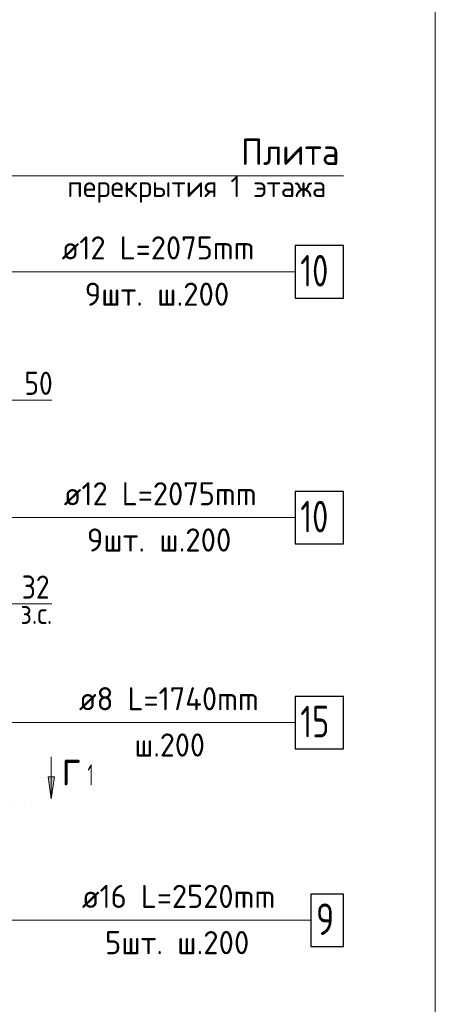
# Model space of a CAD drawing. Header units: millimetres. Extents: x 0 to 59400, y 0 to 42000.
# Tile 11 of 29: x 20612 to 24569, y 27635 to 37001. Entities that reach past the tile are written whole.
import ezdxf

# ---------------------------------------------------------------- set-up
doc = ezdxf.new("R2010")
doc.units = ezdxf.units.MM
doc.linetypes.add('______9', pattern=[100, 0, -100])
for name, color, linetype, lineweight in [('S1 ДОП Продольная арматура', 52, 'Continuous', 25), ('S2 ДОП Продольная арматура', 52, 'Continuous', 25), ('Standard', 7, 'Continuous', 25), ('Позиционная метка диаметр_ шаг', 7, 'Continuous', 13), ('Позиционная метка линия выноска', 7, 'Continuous', 13), ('Размерная выноска', 7, 'Continuous', 13), ('Стена фоновая арматура У1', 52, 'Continuous', 25), ('Узлы символ', 7, 'Continuous', 25)]:
    doc.layers.add(name, color=color, linetype=linetype, lineweight=lineweight)
doc.styles.add('ISOCPEUR', font='txt')

msp = doc.modelspace()

# ---------------------------------------------------------------- hatches: boundary and pattern name
at = {"layer": 'Узлы символ', "linetype": 'Continuous', "lineweight": 13, "transparency": 33554687}
msp.add_hatch(color=7, dxfattribs=at).paths.add_polyline_path([(20942.5, 29798.3), (20912.5, 29588.3), (20882.6, 29798.3)], flags=16)

# ---------------------------------------------------------------- linework, layer by layer
at = {"layer": 'S1 ДОП Продольная арматура', "color": 7, "linetype": 'Continuous', "lineweight": 25, "transparency": 33554687}
msp.add_lwpolyline([(23383.3, 28184), (23693.3, 28184), (23693.3, 28684), (23383.3, 28684), (23383.3, 28184)], dxfattribs=at)
at = {"layer": 'S2 ДОП Продольная арматура', "color": 7, "linetype": 'Continuous', "lineweight": 25, "transparency": 33554687}
for points in [[(23233.3, 34352.6), (23693.3, 34352.6), (23693.3, 34852.6), (23233.3, 34852.6), (23233.3, 34352.6)], [(23233.3, 32014.1), (23693.3, 32014.1), (23693.3, 32514.1), (23233.3, 32514.1), (23233.3, 32014.1)]]:
    msp.add_lwpolyline(points, dxfattribs=at)
at = {"layer": 'Standard', "color": 254, "linetype": 'Continuous', "lineweight": 13, "true_color": 0xc4c4ff, "transparency": 33554687}
msp.add_lwpolyline([(15017.4, 15895.8), (24568.7, 15895.8), (24568.7, 38726.1), (15017.4, 38726.1), (15017.4, 15895.8)], dxfattribs=at)
at = {"layer": 'Позиционная метка линия выноска', "color": 7, "linetype": 'Continuous', "lineweight": 13, "transparency": 33554687}
msp.add_line((23383.3, 28434), (20268.7, 28434), dxfattribs=at)
for points in [[(18777.1, 36195.8), (18777.1, 35514.1), (23693.3, 35514.1)], [(23233.3, 34602.6), (19893.1, 34602.6), (19893.1, 33970.8)], [(23233.3, 32264.1), (19893.1, 32264.1), (19893.1, 32895.8)], [(23233.3, 30314.1), (20087.9, 30314.1), (20087.9, 30845.8)], [(22706, 30314.1), (19687.9, 30314.1), (19687.9, 30795.8)]]:
    msp.add_lwpolyline(points, dxfattribs=at)
at = {"layer": 'Размерная выноска', "color": 7, "linetype": 'Continuous', "lineweight": 13, "transparency": 33554687}
for p, q in [((20918.7, 33382.1), (20518.7, 33382.1)), ((20518.7, 31443.7), (20918.7, 31443.7))]:
    msp.add_line(p, q, dxfattribs=at)
at = {"layer": 'Стена фоновая арматура У1', "color": 7, "linetype": 'Continuous', "lineweight": 25, "transparency": 33554687}
msp.add_lwpolyline([(23233.3, 30064.1), (23693.3, 30064.1), (23693.3, 30564.1), (23233.3, 30564.1), (23233.3, 30064.1)], dxfattribs=at)
at = {"layer": 'Узлы символ', "color": 7, "linetype": 'Continuous', "lineweight": 13, "transparency": 33554687}
for p, q in [((20912.5, 29588.3), (20912.5, 29988.3)), ((20912.5, 29588.3), (20882.6, 29798.3)), ((20882.6, 29798.3), (20942.5, 29798.3)), ((20912.5, 29798.3), (20912.5, 29813.3)), ((20942.5, 29798.3), (20912.5, 29588.3)), ((20912.5, 29588.3), (20912.5, 29588.3)), ((20912.5, 29588.3), (20912.5, 29588.3)), ((20912.5, 29588.3), (20912.5, 29588.3))]:
    msp.add_line(p, q, dxfattribs=at)
at = {"layer": 'Узлы символ', "color": 7, "linetype": '______9', "lineweight": 13, "transparency": 33554687}
msp.add_line((19056.7, 29549.8), (20706.7, 29549.8), dxfattribs=at)

# ---------------------------------------------------------------- texts
at = {"layer": 'S1 ДОП Продольная арматура', "color": 7, "linetype": 'Continuous', "lineweight": 13, "transparency": 33554687, "attachment_point": 7, "style": 'ISOCPEUR'}
for s, insert, char_height, width in [('\\W0.96;ø16 L=2520mm ', (21203.7, 28551.4), 220, 2150.516), ('\\W0.78;9', (23433.3, 28294), 300, 326.407), ('\\W0.97;5шт. ш.200 ', (21423.7, 28111.4), 220, 1712.331)]:
    msp.add_mtext(s, dxfattribs=dict(at, insert=insert, char_height=char_height, width=width))
at = {"layer": 'S2 ДОП Продольная арматура', "color": 7, "linetype": 'Continuous', "lineweight": 13, "transparency": 33554687, "attachment_point": 7, "style": 'ISOCPEUR'}
for s, insert, char_height, width in [('\\W0.96;ø12 L=2075mm ', (21011.1, 34719.9), 220, 2150.523), ('\\W0.75;10', (23283.3, 34462.6), 300, 472.272), ('\\W0.97;9шт. ш.200 ', (21231.1, 34279.9), 220, 1712.331), ('\\W0.96;ø12 L=2075mm ', (21031.1, 32381.4), 220, 2150.516), ('\\W0.75;10', (23283.3, 32124.1), 300, 472.272), ('\\W0.97;9шт. ш.200 ', (21251.1, 31941.4), 220, 1712.331)]:
    msp.add_mtext(s, dxfattribs=dict(at, insert=insert, char_height=char_height, width=width))
at = {"layer": 'Standard', "color": 7, "linetype": 'Continuous', "lineweight": 25, "transparency": 33554687, "char_height": 220, "attachment_point": 7, "style": 'ISOCPEUR'}
for s, insert, width in [('\\W0.87;50', (20656.2, 33432.1), 403.924), ('\\W0.87;32', (20631.2, 31493.7), 403.932)]:
    msp.add_mtext(s, dxfattribs=dict(at, insert=insert, width=width))
at = {"layer": 'Standard', "color": 7, "linetype": 'Continuous', "lineweight": 18, "transparency": 33554687, "insert": (20620, 31252.7), "char_height": 200, "width": 459.949, "attachment_point": 7, "style": 'ISOCPEUR'}
msp.add_mtext('\\W0.90;з.с.', dxfattribs=at)
at = {"layer": 'Позиционная метка диаметр_ шаг', "color": 7, "linetype": 'Continuous', "lineweight": 25, "transparency": 33554687, "attachment_point": 7, "style": 'ISOCPEUR'}
for s, insert, char_height, width in [('\\W0.95;Плита', (22718.3, 35619.2), 250, 1093.327), ('\\W0.97;перекрытия 1 этажа', (21064.1, 35259.2), 200, 2715.734)]:
    msp.add_mtext(s, dxfattribs=dict(at, insert=insert, char_height=char_height, width=width))
at = {"layer": 'Стена фоновая арматура У1', "color": 7, "linetype": 'Continuous', "lineweight": 13, "transparency": 33554687, "attachment_point": 7, "style": 'ISOCPEUR'}
for s, insert, char_height, width in [('\\W0.96;ø8 L=1740mm ', (21176, 30431.4), 220, 2018.381), ('\\W0.75;15', (23283.3, 30174.1), 300, 472.272), ('\\W0.95;ш.200 ', (21703.9, 29991.4), 220, 962.136)]:
    msp.add_mtext(s, dxfattribs=dict(at, insert=insert, char_height=char_height, width=width))
at = {"layer": 'Узлы символ', "color": 7, "linetype": 'Continuous', "lineweight": 35, "transparency": 33554687, "attachment_point": 7, "style": 'ISOCPEUR'}
for s, insert, char_height, width in [('\\W0.78;г', (21013, 29716.7), 350, 380.819), ('\\W0.56;1', (21258, 29716.7), 200, 155.556)]:
    msp.add_mtext(s, dxfattribs=dict(at, insert=insert, char_height=char_height, width=width))

doc.saveas('drawing.dxf')
